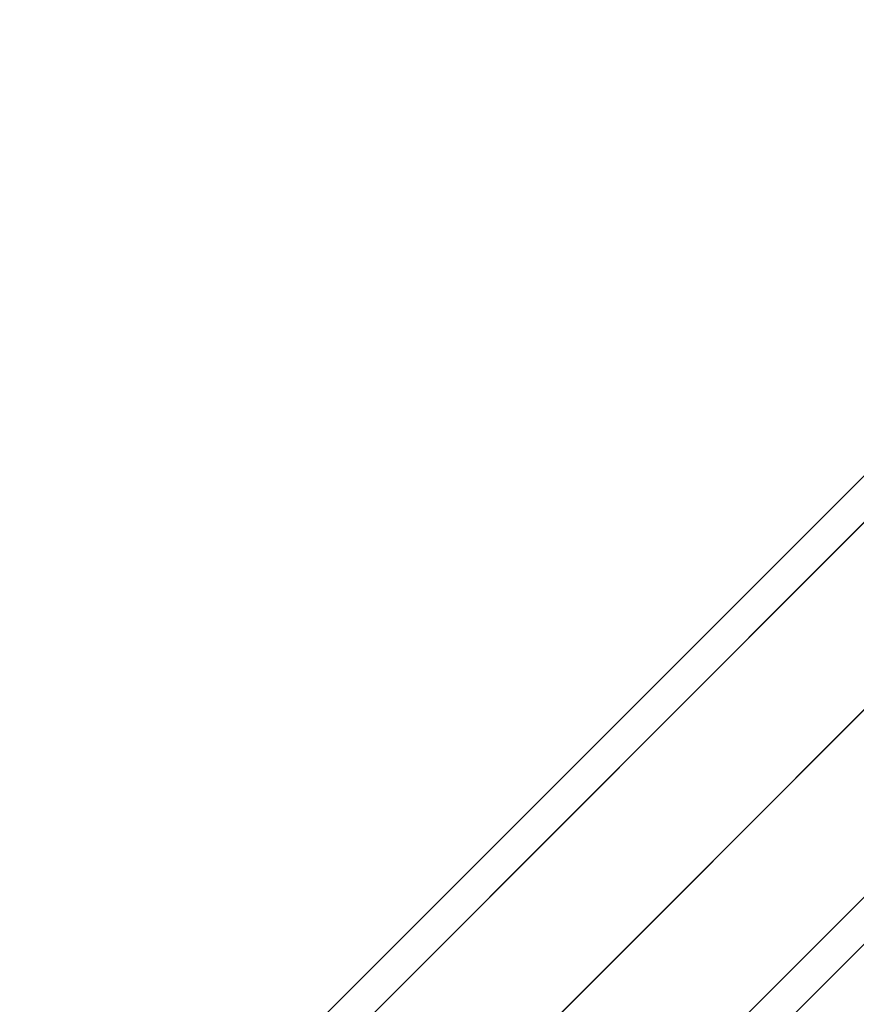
# Model space of a CAD drawing. Header units: millimetres. Extents: x -10999 to 11001, y -4500 to 4500.
# Tile 207 of 256: x 7395 to 7901, y 3392 to 3987. Entities that reach past the tile are written whole.
import ezdxf

# ---------------------------------------------------------------- set-up
doc = ezdxf.new("R2010")
doc.units = ezdxf.units.MM
doc.header["$MEASUREMENT"] = 0
doc.layers.add('Legs', color=7, linetype='Continuous', true_color=0x000000)

msp = doc.modelspace()

# ---------------------------------------------------------------- linework, layer by layer
at = {"layer": 'Legs'}
for p, q in [((7236.93, 3042.52, 6864.56), (8180.94, 3986.52, 94.11)), ((7378.36, 3042.52, 6864.56), (8322.36, 3986.52, 94.11)), ((7251.08, 3028.38, 6864.56), (8195.08, 3972.38, 94.11)), ((7364.21, 3028.38, 6864.56), (8308.21, 3972.38, 94.11)), ((7307.64, 2971.81, 6864.56), (8251.65, 3915.81, 94.11)), ((7251.08, 2915.24, 6864.56), (8195.08, 3859.24, 94.11)), ((7364.21, 2915.24, 6864.56), (8308.21, 3859.24, 94.11)), ((7236.93, 2901.1, 6864.56), (8180.94, 3845.1, 94.11)), ((7378.36, 2901.1, 6864.56), (8322.36, 3845.1, 94.11)), ((7404.13, 3209.72, 4651.14), (8039.51, 3845.1, 94.11)), ((7542.82, 3206.99, 4670.71), (8180.94, 3845.1, 94.11)), ((7418.27, 3195.57, 4651.14), (8053.66, 3830.96, 94.11)), ((7529.23, 3193.39, 4666.8), (8166.79, 3830.96, 94.11)), ((7474.84, 3139, 4651.15), (8110.22, 3774.39, 94.11)), ((7420.45, 3084.62, 4635.5), (8053.66, 3717.82, 94.11)), ((7531.41, 3082.43, 4651.16), (8166.79, 3717.82, 94.11)), ((7406.86, 3071.02, 4631.59), (8039.51, 3703.68, 94.11)), ((7545.55, 3068.29, 4651.16), (8180.94, 3703.68, 94.11))]:
    msp.add_line(p, q, dxfattribs=at)

doc.saveas('drawing.dxf')
